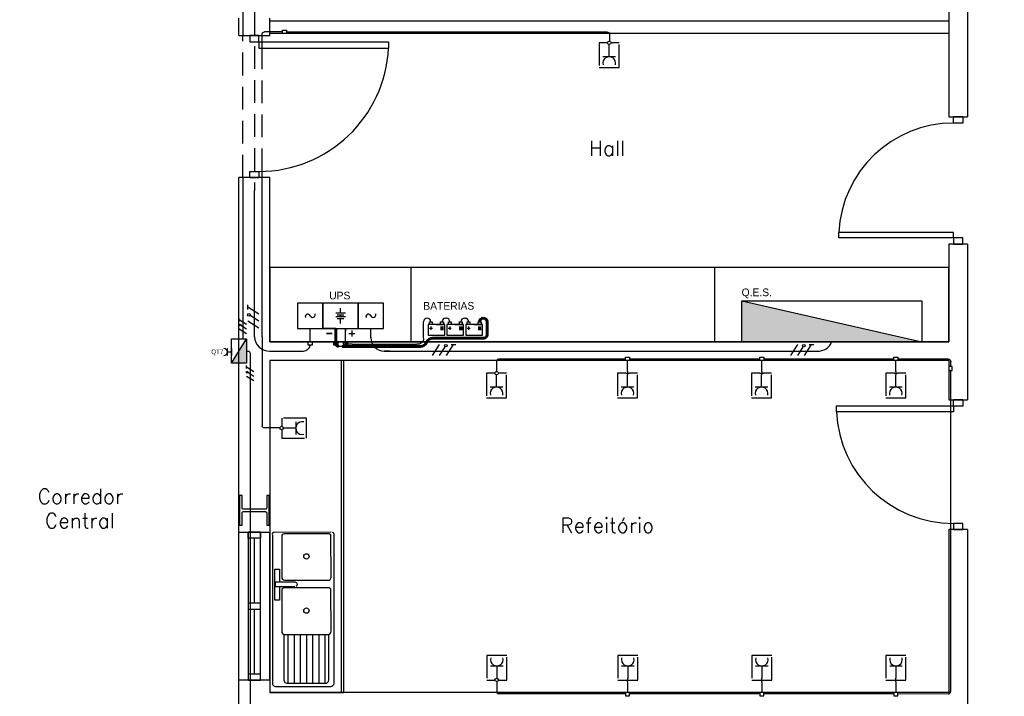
# Model space of a CAD drawing. Header units: millimetres. Extents: x -559 to 10735, y -2326 to 222.
# Tile 32 of 106: x 73 to 95, y 111 to 126. Entities that reach past the tile are written whole.
import ezdxf

# ---------------------------------------------------------------- set-up
doc = ezdxf.new("R2010")
doc.units = ezdxf.units.MM
doc.header["$LTSCALE"] = 4
doc.linetypes.add('HIDDEN2', pattern=[0.1875, 0.125, -0.0625])
for name, color, linetype in [('222', 22, 'Continuous'), ('Caminhos entre Quadros Eletricos', 2, 'Continuous'), ('Identificaçao de Comodos', 251, 'Continuous'), ('Planta Baixa', 251, 'Continuous'), ('Quadros de Alimentaçao', 30, 'Continuous'), ('Quadros de Tomadas', 20, 'Continuous'), ('UPS', 254, 'Continuous')]:
    doc.layers.add(name, color=color, linetype=linetype)
doc.styles.add('ROMANS8', font='romans8', dxfattribs={"height": 0.2})

# ---------------------------------------------------------------- blocks, each defined once
blk = doc.blocks.new('A1063DH-flat-1-flat-1')
at = {"color": 9}
blk.add_line((0.4554, -0.5813), (0.4567, -0.5728), dxfattribs=at)
for points in [[(0.4757, 0.6247), (0.0155, 0.6226, 0.553012), (0.0007, 0.5987, 0.624336)], [(0.0007, 0.5987), (0.0007, -0.5989, 0.285257), (0.0155, -0.6228, 0.233769)], [(0.4507, 0.6098), (0.0946, 0.6098, 0.467329), (0.0757, 0.5872, 0.836247)], [(0.0757, 0.5872), (0.0757, 0.2604, 0.40231), (0.1007, 0.2344, 0.020408)], [(0.4757, 0.2604), (0.4743, 0.5922, 0.499438), (0.4507, 0.6098, 6.940275)], [(0.5007, -0.5989), (0.4993, 0.6072, 0.373967), (0.4859, 0.6226, -14.45072)], [(0.1007, 0.2344), (0.4507, 0.2344, 0.426218), (0.4757, 0.2604, -1.041667)], [(0.1816, 0.1826), (0.0265, 0.1826), (0.0265, 0.2214), (0.1816, 0.2214, -0.817655), (0.1891, 0.1842, 4.933965)], [(0.4507, 0.172), (0.0946, 0.172, 0.467329), (0.0757, 0.1494, 0.836247)], [(0.4757, -0.1773), (0.4743, 0.1544, 0.499438), (0.4507, 0.172, 6.940275)], [(0.0757, 0.1494), (0.0757, -0.1773, 0.40231), (0.1007, -0.2034, 0.020408)], [(0.0932, -0.2022), (0.0932, -0.5728, 0.285257), (0.1081, -0.5967, 0.233769)], [(0.1007, -0.2034), (0.4507, -0.2034, 0.426218), (0.4757, -0.1773, -1.041667)], [(0.1182, -0.5989), (0.4317, -0.5989, 0.331496), (0.4554, -0.5813, -0.744843)]]:
    blk.add_lwpolyline(points, format="xyb", dxfattribs=at)
for points in [[(0.0575, 0.1826), (0.0575, 0.0734), (0.02, 0.0734), (0.02, 0.3234), (0.0575, 0.3234), (0.0575, 0.2214)], [(0.1257, -0.2034), (0.1257, -0.5989)], [(0.1757, -0.2034), (0.1757, -0.5989)], [(0.2257, -0.2034), (0.2257, -0.5989)], [(0.2757, -0.2034), (0.2757, -0.5989)], [(0.3257, -0.2034), (0.3257, -0.5989)], [(0.3757, -0.2034), (0.3757, -0.5989)], [(0.4257, -0.2034), (0.4257, -0.5989)], [(0.4567, -0.5728), (0.4567, -0.2026)], [(0.0155, -0.6228), (0.0257, -0.6249)], [(0.0257, -0.6249), (0.472, -0.6249)], [(0.1081, -0.5967), (0.1182, -0.5989)]]:
    blk.add_lwpolyline(points, dxfattribs=at)
for centre in [(0.2757, 0.4279), (0.2757, -0.0108)]:
    blk.add_circle(centre, 0.0214, dxfattribs=at)
blk.add_arc((0.4697, -0.5936), 0.0315, 274.09501, 350.23658, dxfattribs=at)
blk = doc.blocks.new('A1170DK-flat-1-flat-1')
at = {"color": 9}
for p, q in [((0.6, 2.69), (0, 2.69)), ((0, 2.69), (0, 0)), ((0.58, 0), (0.58, 2.69)), ((0.6, 0), (0.6, 2.69)), ((0, 0), (0.6, 0))]:
    blk.add_line(p, q, dxfattribs=at)
blk = doc.blocks.new('AUW01D3S-flat-13-flat-1')
at = {"color": 9}
for p, q in [((-0.125, 0), (-0.125, 1.2)), ((0.125, 0), (0.125, 1.2))]:
    blk.add_line(p, q, dxfattribs=at)
blk = doc.blocks.new('AUD18D1S-flat-31-flat-1')
at = {"color": 9}
for p, q in [((-0.125, 1.2), (0.125, 1.2)), ((0.125, 0), (-0.125, 0))]:
    blk.add_line(p, q, dxfattribs=at)
blk = doc.blocks.new('AUD19D1S-flat-31-flat-1')
at = {"color": 9}
for p, q in [((0, 1.2), (0, 1.2)), ((0, 0), (0, 0))]:
    blk.add_line(p, q, dxfattribs=at)
blk = doc.blocks.new('AUD37D1S-flat-83-flat-1')
at = {"color": 9}
for p, q in [((-0.05, 0.05), (-0.05, 0)), ((0.05, 0.05), (-0.05, 0.05)), ((-0.05, 0), (0.05, 0)), ((0.05, 0), (0.05, 0.05))]:
    blk.add_line(p, q, dxfattribs=at)
at = {"color": 9, "oblique": 36.8699, "width": 1.25, "flags": 3}
for p in [(-0.05, 0.05), (0, 0.05), (0.05, 0.05)]:
    blk.add_attdef('JAMBPT', p, '', height=0.00632, rotation=153.43495, dxfattribs=at)
at = {"color": 9, "width": 0.5, "flags": 3}
for p in [(-0.05, 0.05), (0, 0.05)]:
    blk.add_attdef('JAMBPT', p, '', height=0.01, rotation=90, dxfattribs=at)
blk = doc.blocks.new('AUD37D1S-flat-82-flat-1')
at = {"color": 9}
for p, q in [((-0.05, 0), (0.05, 0)), ((-0.05, -0.05), (-0.05, 0)), ((0.05, 0), (0.05, -0.05)), ((0.05, -0.05), (-0.05, -0.05))]:
    blk.add_line(p, q, dxfattribs=at)
at = {"color": 9, "text_generation_flag": 4, "flags": 3}
for p, height, rotation, width in [((-0.05, -0.05), 0.00632, 206.56505, 1.25), ((-0.05, -0.05), 0.01, 270, 0.5), ((0, -0.05), 0.00632, 206.56505, 1.25), ((0, -0.05), 0.01, 270, 0.5), ((0.05, -0.05), 0.00632, 206.56505, 1.25)]:
    blk.add_attdef('JAMBPT', p, '', height=height, rotation=rotation, dxfattribs=dict(at, width=width))
blk = doc.blocks.new('AUD40D1S-flat-26-flat-1')
at = {"color": 9}
for p, q in [((-0.05, 0.6), (-0.05, -0.6)), ((0.05, 0.6), (-0.05, 0.6)), ((0.05, -0.6), (0.05, 0.6)), ((-0.05, -0.6), (0.05, -0.6))]:
    blk.add_line(p, q, dxfattribs=at)
blk = doc.blocks.new('AUD40D1S-flat-25-flat-1')
at = {"color": 9}
for p, q in [((-0.05, 0.6), (-0.05, -0.6)), ((0.05, 0.6), (-0.05, 0.6)), ((0.05, -0.6), (0.05, 0.6)), ((-0.05, -0.6), (0.05, -0.6))]:
    blk.add_line(p, q, dxfattribs=at)
blk = doc.blocks.new('AUD37D1S-flat-81-flat-1')
at = {"color": 9}
for p, q in [((-0.05, 0.05), (-0.05, 0)), ((0.05, 0.05), (-0.05, 0.05)), ((-0.05, 0), (0.05, 0)), ((0.05, 0), (0.05, 0.05))]:
    blk.add_line(p, q, dxfattribs=at)
at = {"color": 9, "oblique": 36.8699, "width": 1.25, "flags": 3}
for p in [(-0.05, 0.05), (0, 0.05), (0.05, 0.05)]:
    blk.add_attdef('JAMBPT', p, '', height=0.00632, rotation=153.43495, dxfattribs=at)
at = {"color": 9, "width": 0.5, "flags": 3}
for p in [(-0.05, 0.05), (0, 0.05)]:
    blk.add_attdef('JAMBPT', p, '', height=0.01, rotation=90, dxfattribs=at)
blk = doc.blocks.new('AUW01D1S-flat-32-flat-1')
at = {"color": 9}
blk.add_line((0, -0.2625), (0, 0.2625), dxfattribs=at)
blk = doc.blocks.new('AUW01D1S-flat-31-flat-1')
at = {"color": 9}
blk.add_line((0, -0.2625), (0, 0.2625), dxfattribs=at)
blk = doc.blocks.new('AUD18D1S-flat-30-flat-1')
at = {"color": 9}
for p, q in [((-0.125, 0), (0.125, 0)), ((0.125, -1.15), (-0.125, -1.15))]:
    blk.add_line(p, q, dxfattribs=at)
blk = doc.blocks.new('AUD19D1S-flat-30-flat-1')
at = {"color": 9}
for p, q in [((0, 0), (0, 0)), ((0, -1.15), (0, -1.15))]:
    blk.add_line(p, q, dxfattribs=at)
blk = doc.blocks.new('AUD37D1S-flat-80-flat-1')
at = {"color": 9}
for p, q in [((0.0375, 0), (-0.0375, 0)), ((-0.0375, 0), (-0.0375, -0.05)), ((0.0375, -0.05), (0.0375, 0)), ((-0.0375, -0.05), (0.0375, -0.05))]:
    blk.add_line(p, q, dxfattribs=at)
at = {"color": 9, "oblique": 22.61986, "width": 1.083333, "flags": 3}
for p in [(-0.0375, -0.05), (0, -0.05), (0.0375, -0.05)]:
    blk.add_attdef('JAMBPT', p, '', height=0.00588, rotation=326.30993, dxfattribs=at)
at = {"color": 9, "width": 0.666667, "flags": 3}
for p in [(0, -0.05), (0.0375, -0.05)]:
    blk.add_attdef('JAMBPT', p, '', height=0.0075, rotation=270, dxfattribs=at)
blk = doc.blocks.new('AUD37D1S-flat-79-flat-1')
at = {"color": 9}
for p, q in [((-0.0375, 0.05), (0.0375, 0.05)), ((-0.0375, 0), (-0.0375, 0.05)), ((0.0375, 0), (-0.0375, 0)), ((0.0375, 0.05), (0.0375, 0))]:
    blk.add_line(p, q, dxfattribs=at)
at = {"color": 9, "text_generation_flag": 4, "flags": 3}
for p, height, rotation, width in [((-0.0375, 0.05), 0.00588, 33.69007, 1.083333), ((0, 0.05), 0.0075, 90, 0.666667), ((0, 0.05), 0.00588, 33.69007, 1.083333), ((0.0375, 0.05), 0.0075, 90, 0.666667), ((0.0375, 0.05), 0.00588, 33.69007, 1.083333)]:
    blk.add_attdef('JAMBPT', p, '', height=height, rotation=rotation, dxfattribs=dict(at, width=width))
blk = doc.blocks.new('AUD41D1S-flat-18-flat-1')
at = {"color": 9}
for p, q in [((0.0375, 0.575), (-0.0375, 0.575)), ((-0.0375, -0.575), (0.0375, -0.575))]:
    blk.add_line(p, q, dxfattribs=at)
blk = doc.blocks.new('AUD29D1S-flat-18-flat-1')
at = {"color": 9}
for p, q in [((0, 0.525), (0, 0.474)), ((0, 0.525), (1.05, 0.525)), ((1.05, 0.525), (1.05, 0.474)), ((0, 0.474), (1.05, 0.474))]:
    blk.add_line(p, q, dxfattribs=at)
blk.add_ellipse((0, 0.525), major_axis=(-0.7425, 0.7425), ratio=1, start_param=2.356194, end_param=3.878361, dxfattribs=at)
blk = doc.blocks.new('AUD18D1S-flat-28-flat-1')
at = {"color": 9}
for p, q in [((-0.075, 1.03), (0.075, 1.03)), ((0.075, 0), (-0.075, 0))]:
    blk.add_line(p, q, dxfattribs=at)
blk = doc.blocks.new('AUD19D1S-flat-28-flat-1')
at = {"color": 9}
for p, q in [((0, 1.03), (0, 1.03)), ((0, 0), (0, 0))]:
    blk.add_line(p, q, dxfattribs=at)
blk = doc.blocks.new('AUD37D1S-flat-75-flat-1')
at = {"color": 9}
for p, q in [((-0.0375, 0.05), (-0.0375, 0)), ((0.0375, 0.05), (-0.0375, 0.05)), ((-0.0375, 0), (0.0375, 0)), ((0.0375, 0), (0.0375, 0.05))]:
    blk.add_line(p, q, dxfattribs=at)
at = {"color": 9, "oblique": 22.61986, "width": 1.083333, "flags": 3}
for p in [(-0.0375, 0.05), (0, 0.05), (0.0375, 0.05)]:
    blk.add_attdef('JAMBPT', p, '', height=0.00588, rotation=146.30993, dxfattribs=at)
at = {"color": 9, "width": 0.666667, "flags": 3}
for p in [(-0.0375, 0.05), (0, 0.05)]:
    blk.add_attdef('JAMBPT', p, '', height=0.0075, rotation=90, dxfattribs=at)
blk = doc.blocks.new('AUD37D1S-flat-74-flat-1')
at = {"color": 9}
for p, q in [((-0.0375, 0), (0.0375, 0)), ((-0.0375, -0.05), (-0.0375, 0)), ((0.0375, 0), (0.0375, -0.05)), ((0.0375, -0.05), (-0.0375, -0.05))]:
    blk.add_line(p, q, dxfattribs=at)
at = {"color": 9, "text_generation_flag": 4, "flags": 3}
for p, height, rotation, width in [((-0.0375, -0.05), 0.00588, 213.69007, 1.083333), ((-0.0375, -0.05), 0.0075, 270, 0.666667), ((0, -0.05), 0.00588, 213.69007, 1.083333), ((0, -0.05), 0.0075, 270, 0.666667), ((0.0375, -0.05), 0.00588, 213.69007, 1.083333)]:
    blk.add_attdef('JAMBPT', p, '', height=height, rotation=rotation, dxfattribs=dict(at, width=width))
blk = doc.blocks.new('AUD41D1S-flat-17-flat-1')
at = {"color": 9}
for p, q in [((0.0375, 0.515), (-0.0375, 0.515)), ((-0.0375, -0.515), (0.0375, -0.515))]:
    blk.add_line(p, q, dxfattribs=at)
blk = doc.blocks.new('AUD29D1S-flat-17-flat-1')
at = {"color": 9}
for p, q in [((-0.93, -0.465), (-0.93, -0.4198)), ((0, -0.4198), (-0.93, -0.4198)), ((0, -0.465), (-0.93, -0.465)), ((0, -0.465), (0, -0.4198))]:
    blk.add_line(p, q, dxfattribs=at)
blk.add_ellipse((0, -0.465), major_axis=(-0.6576, 0.6576), ratio=1, start_param=-0.785398, end_param=0.736768, dxfattribs=at)
blk = doc.blocks.new('AUD18D1S-flat-24-flat-1')
at = {"color": 9}
for p, q in [((-0.075, 1.05), (0.075, 1.05)), ((0.075, 0), (-0.075, 0))]:
    blk.add_line(p, q, dxfattribs=at)
blk = doc.blocks.new('AUD19D1S-flat-24-flat-1')
at = {"color": 9}
for p, q in [((0, 1.05), (0, 1.05)), ((0, 0), (0, 0))]:
    blk.add_line(p, q, dxfattribs=at)
blk = doc.blocks.new('AUD37D1S-flat-66-flat-1')
at = {"color": 9}
for p, q in [((-0.0375, 0.05), (-0.0375, 0)), ((0.0375, 0.05), (-0.0375, 0.05)), ((-0.0375, 0), (0.0375, 0)), ((0.0375, 0), (0.0375, 0.05))]:
    blk.add_line(p, q, dxfattribs=at)
at = {"color": 9, "oblique": 22.61986, "width": 1.083333, "flags": 3}
for p in [(-0.0375, 0.05), (0, 0.05), (0.0375, 0.05)]:
    blk.add_attdef('JAMBPT', p, '', height=0.00588, rotation=146.30993, dxfattribs=at)
at = {"color": 9, "width": 0.666667, "flags": 3}
for p in [(-0.0375, 0.05), (0, 0.05)]:
    blk.add_attdef('JAMBPT', p, '', height=0.0075, rotation=90, dxfattribs=at)
blk = doc.blocks.new('AUD37D1S-flat-65-flat-1')
at = {"color": 9}
for p, q in [((-0.0375, 0), (0.0375, 0)), ((-0.0375, -0.05), (-0.0375, 0)), ((0.0375, 0), (0.0375, -0.05)), ((0.0375, -0.05), (-0.0375, -0.05))]:
    blk.add_line(p, q, dxfattribs=at)
at = {"color": 9, "text_generation_flag": 4, "flags": 3}
for p, height, rotation, width in [((-0.0375, -0.05), 0.00588, 213.69007, 1.083333), ((-0.0375, -0.05), 0.0075, 270, 0.666667), ((0, -0.05), 0.00588, 213.69007, 1.083333), ((0, -0.05), 0.0075, 270, 0.666667), ((0.0375, -0.05), 0.00588, 213.69007, 1.083333)]:
    blk.add_attdef('JAMBPT', p, '', height=height, rotation=rotation, dxfattribs=dict(at, width=width))
blk = doc.blocks.new('AUD41D1S-flat-14-flat-1')
at = {"color": 9}
for p, q in [((0.0375, 0.525), (-0.0375, 0.525)), ((-0.0375, -0.525), (0.0375, -0.525))]:
    blk.add_line(p, q, dxfattribs=at)
blk = doc.blocks.new('AUD30D1S-flat-3-flat-1')
at = {"color": 9}
for p, q in [((-0.9497, 0.475), (-0.9497, 0.4288)), ((0, 0.475), (-0.9497, 0.475)), ((0, 0.4288), (-0.9497, 0.4288)), ((0, 0.475), (0, 0.4288))]:
    blk.add_line(p, q, dxfattribs=at)
blk.add_ellipse((0, 0.475), major_axis=(0.6716, 0.6716), ratio=1, start_param=2.404825, end_param=3.926991, dxfattribs=at)

msp = doc.modelspace()

# ---------------------------------------------------------------- hatches: boundary and pattern name
at = {"layer": 'Quadros de Alimentaçao'}
h = msp.add_hatch(color=256, dxfattribs=at)
h.dxf.hatch_style = 1
h.paths.add_polyline_path([(181.698, 141.876), (181.199, 141.876), (181.199, 141.146), (183.874, 141.146)])
h.paths.add_polyline_path([(181.199, 142.043), (181.199, 141.876), (181.698, 141.876)])
h.paths.add_polyline_path([(195.099, 141.876), (194.473, 141.876), (194.473, 140.697), (199.511, 140.697)])
h.paths.add_polyline_path([(194.473, 142.043), (194.473, 141.876), (195.099, 141.876)])
h.paths.add_polyline_path([(209.16, 141.876), (208.661, 141.876), (208.661, 141.146), (211.335, 141.146)])
h.paths.add_polyline_path([(208.661, 142.043), (208.661, 141.876), (209.16, 141.876)])
h.paths.add_polyline_path([(238.446, 141.876), (237.957, 141.876), (237.957, 141.143), (240.631, 141.143)])
h.paths.add_polyline_path([(237.957, 142.04), (237.957, 141.876), (238.446, 141.876)])
h.paths.add_polyline_path([(89.23, 119.643), (89.23, 118.738), (93.191, 118.738)])
h.paths.add_polyline_path([(85.062, 141.876), (84.33, 141.876), (84.33, 141.138), (88.291, 141.138)])
h.paths.add_polyline_path([(84.33, 142.043), (84.33, 141.876), (85.062, 141.876)])
h.paths.add_polyline_path([(148.3, 142.043), (148.3, 141.876), (148.799, 141.876)])
h.paths.add_polyline_path([(148.799, 141.876), (148.3, 141.876), (148.3, 141.146), (150.974, 141.146)])
h.paths.add_polyline_path([(113.926, 142.043), (113.926, 141.876), (114.426, 141.876)])
h.paths.add_polyline_path([(114.426, 141.876), (113.926, 141.876), (113.926, 141.472), (115.634, 141.472)])
h.paths.add_polyline_path([(62.998, 119.231), (62.998, 118.738), (64.346, 118.738)])
h.paths.add_polyline_path([(64.346, 118.738), (62.998, 118.738), (62.998, 118.67), (64.532, 118.67)])
h.paths.add_polyline_path([(55.125, 95.926), (54.29, 93.554), (55.125, 93.554)])
h.paths.add_polyline_path([(55.295, 96.408), (55.125, 95.926), (55.125, 93.554), (55.295, 93.554)])
at = {"layer": 'Quadros de Tomadas'}
h = msp.add_hatch(dxfattribs=at)
h.set_pattern_fill('ANGLE', color=256)
h.set_pattern_definition([(0, (0, 0), (0, 6.985), [5.08, -1.905]), (90, (0, 0), (-6.985, 4e-16), [5.08, -1.905])])
h.paths.add_polyline_path([(78.153, 99.388), (77.989, 99.123), (78.153, 99.123)])
h.paths.add_polyline_path([(78.323, 99.661), (78.153, 99.388), (78.153, 99.123), (78.323, 99.123)])
h.paths.add_polyline_path([(78.153, 118.53), (77.989, 118.265), (78.153, 118.265)])
h.paths.add_polyline_path([(78.323, 118.803), (78.153, 118.53), (78.153, 118.265), (78.323, 118.265)])
h = msp.add_hatch(color=256, dxfattribs=at)
h.dxf.hatch_style = 1
h.paths.add_polyline_path([(78.153, 99.388), (77.989, 99.123), (78.153, 99.123)])
h.paths.add_polyline_path([(78.323, 99.661), (78.153, 99.388), (78.153, 99.123), (78.323, 99.123)])
h.paths.add_polyline_path([(78.153, 118.53), (77.989, 118.265), (78.153, 118.265)])
h.paths.add_polyline_path([(78.323, 118.803), (78.153, 118.53), (78.153, 118.265), (78.323, 118.265)])

# ---------------------------------------------------------------- linework, layer by layer
at = {"layer": '222'}
for p, q in [((79.114, 125.561), (78.716, 125.561)), ((79.202, 125.561), (86.257, 125.561)), ((78.663, 125.345), (78.663, 125.51)), ((78.663, 125.206), (78.663, 125.345)), ((86.31, 125.509), (86.31, 125.359)), ((86.348, 125.323), (86.349, 125.323)), ((86.308, 125.012), (86.308, 125.282)), ((86.446, 125.012), (86.17, 125.012)), ((78.663, 118.849), (78.663, 122.491)), ((78.663, 118.849), (78.663, 118.269)), ((78.663, 118.269), (78.663, 116.893)), ((83.829, 118.087), (83.829, 118.33)), ((86.669, 118.359), (83.873, 118.359)), ((86.713, 118.087), (86.713, 118.33)), ((89.621, 118.359), (86.757, 118.359)), ((89.665, 118.087), (89.665, 118.33)), ((92.576, 118.359), (89.709, 118.359)), ((92.62, 118.087), (92.62, 118.33)), ((93.774, 118.359), (92.664, 118.359)), ((93.827, 118.191), (93.827, 118.307)), ((83.827, 117.74), (83.827, 118.01)), ((83.866, 118.051), (83.868, 118.051)), ((86.674, 118.051), (86.751, 118.051)), ((86.713, 118.087), (86.711, 118.01)), ((86.711, 117.74), (86.711, 118.01)), ((89.626, 118.051), (89.703, 118.051)), ((89.665, 118.087), (89.662, 118.01)), ((89.662, 117.74), (89.662, 118.01)), ((92.581, 118.051), (92.658, 118.051)), ((92.62, 118.087), (92.617, 118.01)), ((92.617, 117.74), (92.617, 118.01)), ((93.824, 118.103), (93.824, 111.039)), ((83.965, 117.74), (83.689, 117.74)), ((86.849, 117.74), (86.572, 117.74)), ((89.801, 117.74), (89.524, 117.74)), ((92.756, 117.74), (92.479, 117.74)), ((79.096, 116.88), (79.096, 116.879)), ((79.406, 116.977), (79.406, 116.701)), ((79.057, 116.841), (78.716, 116.841)), ((79.134, 116.839), (79.136, 116.839)), ((79.406, 116.839), (79.136, 116.839)), ((83.693, 111.604), (83.97, 111.604)), ((83.831, 111.604), (83.831, 111.333)), ((86.576, 111.604), (86.853, 111.604)), ((86.715, 111.604), (86.715, 111.333)), ((89.528, 111.604), (89.805, 111.604)), ((89.667, 111.604), (89.667, 111.333)), ((92.483, 111.604), (92.76, 111.604)), ((92.622, 111.604), (92.622, 111.333)), ((83.791, 111.293), (83.792, 111.293)), ((83.829, 111.256), (83.829, 111.016)), ((86.674, 111.293), (86.751, 111.293)), ((86.713, 111.256), (86.715, 111.333)), ((86.713, 111.256), (86.713, 111.016)), ((89.626, 111.293), (89.703, 111.293)), ((89.665, 111.256), (89.667, 111.333)), ((89.665, 111.256), (89.665, 111.016)), ((92.581, 111.293), (92.658, 111.293)), ((92.62, 111.256), (92.622, 111.333)), ((92.62, 111.256), (92.62, 111.016)), ((86.669, 110.987), (83.873, 110.987)), ((89.621, 110.987), (86.757, 110.987)), ((92.576, 110.987), (89.709, 110.987)), ((93.771, 110.987), (92.664, 110.979))]:
    msp.add_line(p, q, dxfattribs=at)
at = {"layer": '222', "linetype": 'HIDDEN2'}
msp.add_line((78.663, 122.491), (78.663, 125.206), dxfattribs=at)
at = {"layer": '222'}
for points in [[(78.663, 125.51, -0.391287), (78.716, 125.561, -1.00162)], [(86.257, 125.561, -0.385005), (86.31, 125.509, -1.00162)], [(83.873, 118.359, 0.237459), (83.829, 118.33, -0.80767)], [(93.774, 118.359, -0.389026), (93.827, 118.307, -1.00162)], [(78.716, 116.841, -0.401361), (78.663, 116.893, -1.00162)], [(83.829, 111.016, 0.349375), (83.873, 110.987, 3.714273)], [(93.771, 110.987, 0.389026), (93.824, 111.039, 1.00162)]]:
    msp.add_lwpolyline(points, format="xyb", dxfattribs=at)
for points in [[(79.114, 125.598), (79.202, 125.598), (79.202, 125.525), (79.114, 125.525)], [(86.669, 118.403), (86.757, 118.403), (86.757, 118.33), (86.669, 118.33)], [(89.621, 118.403), (89.709, 118.403), (89.709, 118.33), (89.621, 118.33)], [(92.576, 118.403), (92.664, 118.403), (92.664, 118.33), (92.576, 118.33)], [(93.861, 118.103), (93.861, 118.191), (93.787, 118.191), (93.787, 118.103)], [(86.669, 110.943), (86.757, 110.943), (86.757, 111.016), (86.669, 111.016)], [(89.621, 110.943), (89.709, 110.943), (89.709, 111.016), (89.621, 111.016)], [(92.576, 110.943), (92.664, 110.943), (92.664, 111.016), (92.576, 111.016)]]:
    msp.add_lwpolyline(points, close=True, dxfattribs=at)
at = {"layer": '222', "linetype": 'HIDDEN2'}
for points in [[(86.271, 125.323), (86.088, 125.323), (86.088, 124.78), (86.528, 124.78), (86.528, 125.323), (86.349, 125.323)], [(83.79, 118.051), (83.607, 118.051), (83.607, 117.508), (84.047, 117.508), (84.047, 118.051), (83.868, 118.051)], [(86.674, 118.051), (86.49, 118.051), (86.49, 117.508), (86.931, 117.508), (86.931, 118.051), (86.751, 118.051)], [(89.626, 118.051), (89.442, 118.051), (89.442, 117.508), (89.883, 117.508), (89.883, 118.051), (89.703, 118.051)], [(92.581, 118.051), (92.397, 118.051), (92.397, 117.508), (92.838, 117.508), (92.838, 118.051), (92.658, 118.051)], [(79.096, 116.802), (79.096, 116.619), (79.638, 116.619), (79.638, 117.059), (79.096, 117.059), (79.096, 116.88)], [(83.869, 111.293), (84.052, 111.293), (84.052, 111.835), (83.611, 111.835), (83.611, 111.293), (83.791, 111.293)], [(86.751, 111.293), (86.935, 111.293), (86.935, 111.835), (86.495, 111.835), (86.495, 111.293), (86.674, 111.293)], [(89.703, 111.293), (89.887, 111.293), (89.887, 111.835), (89.446, 111.835), (89.446, 111.293), (89.626, 111.293)], [(92.658, 111.293), (92.842, 111.293), (92.842, 111.835), (92.401, 111.835), (92.401, 111.293), (92.581, 111.293)]]:
    msp.add_lwpolyline(points, dxfattribs=at)
at = {"layer": '222'}
for centre in [(86.309, 125.321), (83.828, 118.049), (79.096, 116.84), (83.83, 111.295)]:
    msp.add_circle(centre, 0.0385, dxfattribs=at)
for centre, start, end in [((86.308, 124.873), 345.083, 194.917), ((83.827, 117.601), 345.083, 194.917), ((86.711, 117.601), 345.083, 194.917), ((89.662, 117.601), 345.083, 194.917), ((92.617, 117.601), 345.083, 194.917), ((79.545, 116.839), 75.083, 284.917), ((83.831, 111.742), 165.083, 14.917), ((86.715, 111.742), 165.083, 14.917), ((89.667, 111.742), 165.083, 14.917), ((92.622, 111.742), 165.083, 14.917)]:
    msp.add_arc(centre, 0.139, start, end, dxfattribs=at)
at = {"layer": 'Caminhos entre Quadros Eletricos', "linetype": 'HIDDEN2'}
msp.add_line((78.493, 125.998), (78.493, 122.071), dxfattribs=at)
at = {"layer": 'Caminhos entre Quadros Eletricos'}
for p, q in [((78.493, 118.849), (78.493, 122.071)), ((78.35, 119.449), (78.35, 119.552)), ((78.588, 119.348), (78.35, 119.501)), ((78.35, 119.348), (78.35, 119.348)), ((78.588, 119.195), (78.398, 119.317)), ((78.588, 119.042), (78.35, 119.195)), ((79.724, 118.738), (79.724, 119.032)), ((78.833, 118.534), (79.193, 118.534)), ((79.193, 118.534), (79.578, 118.534))]:
    msp.add_line(p, q, dxfattribs=at)
msp.add_lwpolyline([(79.68, 118.738), (79.768, 118.738), (79.768, 118.665), (79.68, 118.665)], close=True, dxfattribs=at)
msp.add_circle((78.374, 119.332), 0.0286, dxfattribs=at)
for centre, radius, start, end in [((78.827, 118.868), 0.335, 183.3799, 270.9791), ((79.564, 118.697), 0.164, 275.0525, 348.4938)]:
    msp.add_arc(centre, radius, start, end, dxfattribs=at)
at = {"layer": 'Planta Baixa'}
for p, q in [((93.787, 128.037), (93.787, 123.689)), ((94.195, 128.037), (94.195, 123.689)), ((78.153, 125.481), (78.153, 125.862)), ((78.833, 125.481), (78.833, 125.862)), ((93.787, 125.797), (78.833, 125.797)), ((93.787, 125.525), (78.833, 125.525)), ((78.153, 114.55), (78.153, 122.354)), ((78.833, 118.738), (78.833, 122.354)), ((93.787, 120.888), (93.787, 118.738)), ((94.195, 120.888), (94.195, 117.46)), ((81.949, 118.738), (81.949, 120.377)), ((88.634, 118.738), (88.634, 120.377)), ((93.787, 118.738), (78.833, 118.738)), ((81.28, 118.738), (86.01, 118.738)), ((93.787, 118.33), (78.833, 118.33)), ((78.833, 118.33), (78.833, 114.55)), ((93.787, 118.33), (93.787, 117.46)), ((93.787, 114.605), (93.787, 111.016)), ((94.195, 114.605), (94.195, 110.255)), ((78.153, 107.209), (78.153, 111.288)), ((78.833, 111.288), (78.833, 111.016)), ((93.787, 111.016), (78.833, 111.016))]:
    msp.add_line(p, q, dxfattribs=at)
msp.add_lwpolyline([(78.833, 118.738), (93.787, 118.738), (93.787, 120.377), (78.833, 120.377)], close=True, dxfattribs=at)
msp.add_lwpolyline([(78.167, 114.7), (78.221, 114.7), (78.221, 114.972, -0.414214), (78.249, 114.999), (78.738, 114.999, -0.414214), (78.765, 114.972), (78.765, 114.7), (78.82, 114.7), (78.82, 115.353), (78.765, 115.353), (78.765, 115.081, -0.414214), (78.738, 115.053), (78.249, 115.053, -0.414214), (78.221, 115.081), (78.221, 115.353), (78.167, 115.353)], format="xyb", close=True, dxfattribs=at)
at = {"layer": 'Quadros de Alimentaçao'}
msp.add_line((89.23, 119.643), (93.191, 118.738), dxfattribs=at)
msp.add_lwpolyline([(89.23, 119.643), (93.191, 119.643), (93.191, 118.738), (89.23, 118.738)], close=True, dxfattribs=at)
at = {"layer": 'Quadros de Tomadas'}
for p, q in [((78.241, 141.76), (78.241, 125.481)), ((78.241, 122.354), (78.241, 118.921)), ((78.162, 119.186), (78.162, 119.255)), ((78.321, 119.118), (78.162, 119.22)), ((78.321, 119.017), (78.194, 119.098)), ((78.321, 118.915), (78.162, 119.017)), ((78.241, 118.921), (78.241, 118.803)), ((77.989, 118.265), (78.323, 118.803)), ((77.901, 118.437), (77.901, 118.592)), ((77.901, 118.514), (77.989, 118.514)), ((78.323, 118.534), (78.349, 118.534)), ((78.399, 118.486), (78.399, 99.445)), ((78.319, 118.147), (78.319, 118.216)), ((78.478, 118.08), (78.319, 118.181)), ((78.478, 117.876), (78.319, 117.978)), ((78.478, 117.978), (78.352, 118.059))]:
    msp.add_line(p, q, dxfattribs=at)
at = {"layer": 'Quadros de Tomadas', "linetype": 'HIDDEN2'}
msp.add_line((78.241, 122.354), (78.241, 125.481), dxfattribs=at)
at = {"layer": 'Quadros de Tomadas'}
msp.add_lwpolyline([(77.989, 118.265), (77.989, 118.803), (78.323, 118.803), (78.323, 118.265)], close=True, dxfattribs=at)
msp.add_lwpolyline([(77.989, 118.592), (77.989, 118.437)], dxfattribs=at)
msp.add_lwpolyline([(78.349, 118.534, -0.400565), (78.399, 118.486, 0.954239)], format="xyb", dxfattribs=at)
for centre in [(78.178, 119.108), (78.336, 118.069)]:
    msp.add_circle(centre, 0.0191, dxfattribs=at)
msp.add_arc((77.823, 118.514), 0.0775, 270, 90, dxfattribs=at)
at = {"layer": 'UPS'}
for p, q in [((80.391, 119.377), (80.391, 119.48)), ((80.284, 119.377), (80.498, 119.377)), ((80.284, 119.296), (80.498, 119.296)), ((80.32, 119.333), (80.462, 119.333)), ((80.32, 119.253), (80.462, 119.253)), ((80.391, 119.296), (80.391, 119.333)), ((80.391, 119.141), (80.391, 119.253)), ((82.503, 119.121), (82.319, 119.121)), ((82.503, 119.121), (82.687, 119.121)), ((82.917, 119.121), (82.734, 119.121)), ((82.917, 119.121), (83.101, 119.121)), ((83.332, 119.121), (83.148, 119.121)), ((83.332, 119.121), (83.516, 119.121)), ((80.284, 119.032), (80.004, 119.032)), ((80.498, 119.032), (80.779, 119.032)), ((81.058, 118.825), (81.058, 119.032)), ((82.418, 118.439), (82.571, 118.677)), ((82.571, 118.439), (82.693, 118.629)), ((82.723, 118.677), (82.724, 118.677)), ((82.724, 118.439), (82.876, 118.677)), ((82.825, 118.677), (82.928, 118.677)), ((90.304, 118.439), (90.457, 118.677)), ((90.457, 118.439), (90.579, 118.629)), ((90.609, 118.677), (90.61, 118.677)), ((90.61, 118.439), (90.762, 118.677)), ((90.711, 118.677), (90.814, 118.677)), ((81.475, 118.534), (81.351, 118.534)), ((81.351, 118.534), (90.888, 118.534))]:
    msp.add_line(p, q, dxfattribs=at)
at = {"layer": 'UPS', "color": 1}
for p, q in [((82.706, 119.258), (82.722, 119.258)), ((83.12, 119.258), (83.136, 119.258)), ((82.219, 118.816), (82.219, 119.181)), ((82.347, 119.038), (82.415, 119.038)), ((82.347, 119.038), (82.415, 119.038)), ((82.381, 119.072), (82.381, 119.004)), ((82.381, 119.072), (82.381, 119.004)), ((82.761, 119.038), (82.83, 119.038)), ((82.761, 119.038), (82.83, 119.038)), ((82.796, 119.072), (82.796, 119.004)), ((82.796, 119.072), (82.796, 119.004)), ((83.176, 119.038), (83.244, 119.038)), ((83.176, 119.038), (83.244, 119.038)), ((83.21, 119.072), (83.21, 119.004)), ((83.21, 119.072), (83.21, 119.004)), ((80.498, 118.723), (80.498, 119.032)), ((80.498, 119.032), (80.498, 118.963)), ((80.574, 118.921), (80.703, 118.921)), ((80.574, 118.921), (80.703, 118.921)), ((80.639, 118.986), (80.639, 118.857)), ((80.639, 118.986), (80.639, 118.857)), ((80.644, 118.683), (80.542, 118.683)), ((80.644, 118.683), (82.073, 118.683))]:
    msp.add_line(p, q, dxfattribs=at)
at = {"layer": 'UPS', "color": 18, "lineweight": 80, "true_color": 0x000000}
for p, q in [((82.59, 119.038), (82.659, 119.038)), ((83.005, 119.038), (83.074, 119.038)), ((83.419, 119.038), (83.488, 119.038))]:
    msp.add_line(p, q, dxfattribs=at)
at = {"layer": 'UPS', "color": 18, "lineweight": 60, "true_color": 0x000000}
for p, q in [((83.616, 119.181), (83.616, 118.886)), ((80.284, 118.707), (80.284, 119.032)), ((80.43, 118.636), (80.937, 118.636)), ((80.937, 118.636), (82.141, 118.636)), ((82.424, 118.817), (82.84, 118.817)), ((82.84, 118.817), (83.544, 118.817))]:
    msp.add_line(p, q, dxfattribs=at)
at = {"layer": 'UPS', "color": 18, "true_color": 0x000000}
for p, q in [((80.079, 118.921), (80.209, 118.921)), ((80.079, 118.921), (80.209, 118.921)), ((80.209, 118.921), (80.079, 118.921)), ((80.43, 118.636), (80.354, 118.636))]:
    msp.add_line(p, q, dxfattribs=at)
at = {"layer": 'UPS'}
for points in [[(79.445, 119.032), (80.004, 119.032), (80.004, 119.59), (79.445, 119.59)], [(80.004, 119.032), (80.779, 119.032), (80.779, 119.59), (80.004, 119.59)], [(80.779, 119.032), (81.337, 119.032), (81.337, 119.59), (80.779, 119.59)], [(82.319, 118.886), (82.687, 118.886), (82.687, 119.121), (82.319, 119.121)], [(82.411, 119.121), (82.351, 119.121), (82.351, 119.181), (82.411, 119.181)], [(82.655, 119.121), (82.595, 119.121), (82.595, 119.181), (82.655, 119.181)], [(82.734, 118.886), (83.101, 118.886), (83.101, 119.121), (82.734, 119.121)], [(82.825, 119.121), (82.766, 119.121), (82.766, 119.181), (82.825, 119.181)], [(83.069, 119.121), (83.009, 119.121), (83.009, 119.181), (83.069, 119.181)], [(83.148, 118.886), (83.516, 118.886), (83.516, 119.121), (83.148, 119.121)], [(83.24, 119.121), (83.18, 119.121), (83.18, 119.181), (83.24, 119.181)], [(83.484, 119.121), (83.424, 119.121), (83.424, 119.181), (83.484, 119.181)], [(80.24, 118.738), (80.328, 118.738), (80.328, 118.665), (80.24, 118.665)], [(80.454, 118.738), (80.542, 118.738), (80.542, 118.665), (80.454, 118.665)]]:
    msp.add_lwpolyline(points, close=True, dxfattribs=at)
at = {"layer": 'UPS', "color": 18, "lineweight": 60, "true_color": 0x000000}
for points in [[(83.544, 118.817, 0.426891), (83.616, 118.892, -1.044044)], [(80.284, 118.714, 0.407447), (80.354, 118.636, 5.649106)], [(82.284, 118.729, -0.329944), (82.141, 118.636, -5.649106)], [(82.284, 118.729, -0.323817), (82.424, 118.817, -5.649106)]]:
    msp.add_lwpolyline(points, format="xyb", dxfattribs=at)
at = {"layer": 'UPS', "color": 1, "lineweight": 60}
msp.add_lwpolyline([(80.498, 118.723, 0.391951), (80.542, 118.683, 5.649106)], format="xyb", dxfattribs=at)
at = {"layer": 'UPS', "color": 1}
msp.add_lwpolyline([(82.219, 118.816, -0.434704), (82.073, 118.683, -5.649106)], format="xyb", dxfattribs=at)
at = {"layer": 'UPS'}
for centre in [(82.708, 118.653), (90.594, 118.653)]:
    msp.add_circle(centre, 0.0286, dxfattribs=at)
for centre, radius, start, end in [((79.671, 119.291), 0.0571, 20.0992, 200.2706), ((79.778, 119.331), 0.0571, 200.1239, 20.1729), ((81.005, 119.291), 0.0571, 20.0992, 200.2706), ((81.112, 119.331), 0.0571, 200.1239, 20.1729), ((81.353, 118.829), 0.295, 179.2429, 269.6951), ((90.903, 118.868), 0.335, 267.4466, 337.058)]:
    msp.add_arc(centre, radius, start, end, dxfattribs=at)
at = {"layer": 'UPS', "color": 1}
for centre, radius, start, end in [((82.3, 119.177), 0.0812, 2.5374, 177.4626), ((82.706, 119.177), 0.0812, 90, 177.4626), ((82.72, 119.183), 0.0752, 358.152, 88.8125), ((83.12, 119.177), 0.0812, 90, 177.4626), ((83.135, 119.183), 0.0752, 358.152, 88.8125)]:
    msp.add_arc(centre, radius, start, end, dxfattribs=at)
at = {"layer": 'UPS', "color": 18, "lineweight": 60, "true_color": 0x000000}
msp.add_arc((83.535, 119.177), 0.0812, 2.5374, 177.4626, dxfattribs=at)

# ---------------------------------------------------------------- block references
at = {"layer": 'Planta Baixa', "xscale": 2.718962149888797, "yscale": 2.718962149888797, "zscale": 2.718962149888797}
for name, p in [('AUD18D1S-flat-30-flat-1', (78.493, 125.481)), ('AUD37D1S-flat-80-flat-1', (78.493, 125.481)), ('AUD41D1S-flat-18-flat-1', (78.493, 123.917)), ('AUD19D1S-flat-30-flat-1', (78.493, 125.481)), ('AUD29D1S-flat-18-flat-1', (78.595, 123.917)), ('AUD18D1S-flat-28-flat-1', (93.991, 120.888)), ('AUD37D1S-flat-74-flat-1', (93.991, 123.689)), ('AUD41D1S-flat-17-flat-1', (93.991, 122.289)), ('AUD19D1S-flat-28-flat-1', (93.991, 120.888)), ('AUD29D1S-flat-17-flat-1', (93.889, 122.289)), ('AUD37D1S-flat-79-flat-1', (78.493, 122.354)), ('AUD37D1S-flat-75-flat-1', (93.991, 120.888)), ('A1170DK-flat-1-flat-1', (78.833, 111.016)), ('AUD30D1S-flat-3-flat-1', (93.889, 116.032)), ('AUD18D1S-flat-24-flat-1', (93.991, 114.605)), ('AUD37D1S-flat-65-flat-1', (93.991, 117.46)), ('AUD41D1S-flat-14-flat-1', (93.991, 116.032)), ('AUD19D1S-flat-24-flat-1', (93.991, 114.605)), ('AUD37D1S-flat-66-flat-1', (93.991, 114.605)), ('AUW01D3S-flat-13-flat-1', (78.493, 111.288)), ('AUD18D1S-flat-31-flat-1', (78.493, 111.288)), ('AUD37D1S-flat-82-flat-1', (78.493, 114.55)), ('AUD40D1S-flat-26-flat-1', (78.493, 112.919)), ('AUD40D1S-flat-25-flat-1', (78.493, 112.919)), ('AUD19D1S-flat-31-flat-1', (78.493, 111.288)), ('A1063DH-flat-1-flat-1', (78.89, 112.851)), ('AUW01D1S-flat-31-flat-1', (78.493, 113.701)), ('AUD37D1S-flat-81-flat-1', (78.493, 112.851)), ('AUW01D1S-flat-32-flat-1', (78.493, 112.137)), ('AUD37D1S-flat-83-flat-1', (78.493, 111.288))]:
    msp.add_blockref(name, p, dxfattribs=at)

# ---------------------------------------------------------------- texts
at = {"layer": 'Identificaçao de Comodos', "style": 'ROMANS8'}
for s, p in [('Hall', (85.859, 122.834)), ('Corredor', (73.72, 115.172)), ('Central', (73.879, 114.637)), ('Refeitório', (85.228, 114.534))]:
    msp.add_text(s, height=0.3263, dxfattribs=at).set_placement(p)
at = {"layer": 'Quadros de Alimentaçao', "insert": (89.223, 119.912), "char_height": 0.1697, "attachment_point": 1}
msp.add_mtext_dynamic_manual_height_columns('Q.E.S.', width=0.44788, gutter_width=0.849, heights=[0], dxfattribs=at)
at = {"layer": 'Quadros de Tomadas', "insert": (77.544, 118.568), "char_height": 0.0991, "attachment_point": 1}
msp.add_mtext_dynamic_manual_height_columns('QT7', width=0.37182, gutter_width=0.496, heights=[0], dxfattribs=at)
at = {"layer": 'UPS', "char_height": 0.1697, "attachment_point": 1}
for s, insert in [('UPS', (80.141, 119.842)), ('BATERIAS', (82.213, 119.614))]:
    msp.add_mtext_dynamic_manual_height_columns(s, width=0.44788, gutter_width=0.849, heights=[0], dxfattribs=dict(at, insert=insert))

doc.saveas('drawing.dxf')
